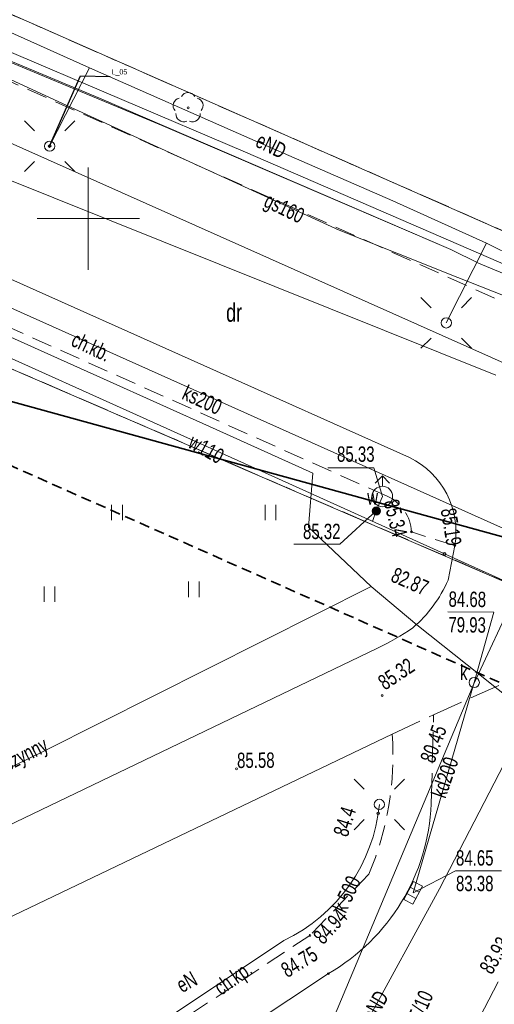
# Model space of a CAD drawing. Header units: metres. Extents: x -1013 to 1493497, y -5789518 to 1032.
# Tile 63 of 73: x 45 to 68, y -24 to 24. Entities that reach past the tile are written whole.
import ezdxf
from ezdxf.xclip import XClip

# ---------------------------------------------------------------- set-up
doc = ezdxf.new("R2010")
doc.units = ezdxf.units.M
doc.header["$MEASUREMENT"] = 0
doc.header["$XCLIPFRAME"] = 0
for name, pattern in [('2_KTCR02', [1.5, 1, -0.5]), ('2_KTJZ01', [2, 1.5, -0.5]), ('GUK', [2, 1.5, -0.5]), ('GUZ', [1, 0.5, -0.5]), ('Przerywana długa', [0.78, 0.5, -0.28])]:
    doc.linetypes.add(name, pattern=pattern)
doc.layers.add('700-L Mapa 1_100 dwg', color=7, linetype='Continuous')
doc.layers.add('711-L Wymiary opisy', color=7, linetype='Continuous')
for name, color, linetype, lineweight in [('703-L Płaszczyzny podejścia 2D3', 152, 'Continuous', 30), ('703-L Płaszczyzny podejścia 2D38', 171, 'Continuous', 35), ('708-L Opisy_ numeracja obiektów85', 1, 'Continuous', 25), ('711-L Wymiary opisy1', 7, 'Continuous', 13), ('722-L Obiekty_Latarnie_ słupy_ anteny1', 7, 'Continuous', 13), ('ex_02_DXF_MZ_500_4_Dzialki7', 9, 'Continuous', 18), ('ex_02_DXF_MZ_500_4_K1_BDOT_T_117', 9, 'Continuous', 18), ('ex_02_DXF_MZ_500_4_Kontury3', 9, 'Continuous', 18), ('ex_02_DXF_MZ_500_4_KTCR_E_T_17', 9, 'Continuous', 18), ('ex_02_DXF_MZ_500_4_KTCR_L_17', 9, 'Continuous', 18), ('ex_02_DXF_MZ_500_4_KTJZ_L_07', 9, 'Continuous', 18), ('ex_02_DXF_MZ_500_4_KTKR_D_L_07', 9, 'Continuous', 18), ('ex_02_DXF_MZ_500_4_KTKR_L_07', 9, 'Continuous', 18), ('ex_02_DXF_MZ_500_4_Numery_uzytkow3', 9, 'Continuous', 18), ('ex_02_DXF_MZ_500_4_OBOP_T_13', 9, 'Continuous', 18), ('ex_02_DXF_MZ_500_4_Podzial_sekcyjny_krzyze7', 9, 'Continuous', 18), ('ex_02_DXF_MZ_500_4_RTPW_T_17', 9, 'Continuous', 18), ('ex_02_DXF_MZ_500_4_SUOW_L_05', 9, 'Continuous', 18), ('ex_02_DXF_MZ_500_4_SUPE_D_L_31', 9, 'Continuous', 18), ('ex_02_DXF_MZ_500_4_SUPE_E_T_31', 9, 'Continuous', 18), ('ex_02_DXF_MZ_500_4_SUPE_L_31', 9, 'Continuous', 18), ('ex_02_DXF_MZ_500_4_SUPG_E_T_27', 9, 'Continuous', 18), ('ex_02_DXF_MZ_500_4_SUPG_L_252', 9, 'Continuous', 18), ('ex_02_DXF_MZ_500_4_SUPK_D_L_434', 9, 'Continuous', 18), ('ex_02_DXF_MZ_500_4_SUPK_E_T_034', 9, 'Continuous', 18), ('ex_02_DXF_MZ_500_4_SUPK_E_T_434', 9, 'Continuous', 18), ('ex_02_DXF_MZ_500_4_SUPK_L_034', 9, 'Continuous', 18), ('ex_02_DXF_MZ_500_4_SUPK_L_434', 9, 'Continuous', 18), ('ex_02_DXF_MZ_500_4_SUPP_E_T_352', 9, 'Continuous', 18), ('ex_02_DXF_MZ_500_4_SUPT_D_L_030', 9, 'Continuous', 18), ('ex_02_DXF_MZ_500_4_SUPW_E_T_05', 9, 'Continuous', 18), ('ex_02_DXF_MZ_500_4_SUPW_L_05', 9, 'Continuous', 18), ('ex_02_DXF_MZ_500_4_SUSM_D_T_07', 9, 'Continuous', 18), ('ex_02_DXF_MZ_500_4_SUSM_D_T_37', 9, 'Continuous', 18), ('ex_02_DXF_MZ_500_4_SUSM_T_07', 9, 'Continuous', 18), ('ex_02_DXF_MZ_500_4_SUSM_T_37', 9, 'Continuous', 18), ('ex_02_DXF_MZ_500_4_SUTE_T_01', 9, 'Continuous', 18), ('ex_02_DXF_MZ_500_4_SUTG_T_052', 9, 'Continuous', 18), ('ex_02_DXF_MZ_500_4_SUTK_T_034', 9, 'Continuous', 18), ('ex_02_DXF_MZ_500_4_SUTW_T_05', 9, 'Continuous', 18), ('ex_02_DXF_MZ_500_4_SUUK_E_T_934', 9, 'Continuous', 18), ('ex_02_DXF_MZ_500_4_SUUK_T_07', 9, 'Continuous', 18), ('ex_02_DXF_MZ_500_4_SUUK_T_234', 9, 'Continuous', 18), ('ex_02_DXF_MZ_500_4_SUUW_E_T_57', 9, 'Continuous', 18), ('ex_02_DXF_MZ_500_4_SUUW_T_07', 9, 'Continuous', 18), ('ex_02_DXF_MZ_500_4_SUUW_T_77', 9, 'Continuous', 18), ('ex_02_DXF_MZ_500_4_Uzytki3', 9, 'Continuous', 18)]:
    doc.layers.add(name, color=color, linetype=linetype, lineweight=lineweight)
doc.styles.add('STYL_AUTOMATYCZNY_2', font='arial.ttf')
doc.styles.add('STYL_AUTOMATYCZNY_3', font='ARIALN.TTF')
doc.styles.add('STYL_AUTOMATYCZNY_4', font='arial.ttf', dxfattribs={"width": 0.7})
doc.dimstyles.new('STYL_AUTOMATYCZNY__3', dxfattribs={"dimtxt": 0.25, "dimasz": 0.183575, "dimexe": 0.18, "dimexo": 0.04, "dimgap": 0, "dimtad": 1, "dimzin": 0, "dimdsep": 46, "dimtxsty": 'STYL_AUTOMATYCZNY_2', "dimblk": 'ARROWHEAD_8', "dimblk1": 'ARROWHEAD_8', "dimblk2": 'ARROWHEAD_8', "dimcen": 0.09, "dimclrd": 7, "dimclre": 7, "dimclrt": 7, "dimazin": 0, "dimtfac": 1, "dimtdec": 4, "dimtmove": 2, "dimatfit": 3, "dimfxl": 1, "dimtolj": 1, "dimtzin": 0, "dimarcsym": 0})
doc.dimstyles.new('STYL_AUTOMATYCZNY__4', dxfattribs={"dimtxt": 0.18, "dimasz": 0.0912, "dimexe": 0.18, "dimexo": 0.0625, "dimgap": 0, "dimtad": 0, "dimtih": 1, "dimtoh": 1, "dimdec": 4, "dimzin": 0, "dimdsep": 46, "dimcen": 0.09, "dimadec": 0, "dimazin": 0, "dimtfac": 1, "dimtdec": 4, "dimtmove": 0, "dimatfit": 3, "dimldrblk": 'ARROWHEAD_7', "dimfxl": 1, "dimtolj": 1, "dimtzin": 0, "dimarcsym": 0})

# ---------------------------------------------------------------- blocks, each defined once
blk = doc.blocks.new('*D63')
at = {"layer": '711-L Wymiary opisy1', "color": 7, "linetype": 'Continuous', "lineweight": 13}
for p, q in [((31.701, 9.209), (31.582, 9.143)), ((31.701, 9.209), (31.767, 9.09)), ((31.387, 8.33), (31.337, 8.457)), ((31.387, 8.33), (31.514, 8.38))]:
    blk.add_line(p, q, dxfattribs=at)
blk.add_arc((25.649, 10.872), 6.276, 336.1008, 344.6316, dxfattribs=at)
at = {"layer": '711-L Wymiary opisy1', "color": 7, "lineweight": 13, "insert": (31.654, 8.581), "char_height": 0.25, "attachment_point": 7, "rotation": 336.1008, "style": 'STYL_AUTOMATYCZNY_2'}
blk.add_mtext('\\A1;{\\pql;\\fArial|b0|i0|c238|p0;\\W1.000000;8,53°/15%}', dxfattribs=at)
blk = doc.blocks.new('ARROWHEAD_8')
at = {"color": 0, "linetype": 'Continuous', "lineweight": 0}
blk.add_line((0, 0), (-1, 0), dxfattribs=at)
at = {"color": 0, "linetype": 'Continuous', "lineweight": 0, "flags": 128}
blk.add_lwpolyline([(-0.525, 0.525), (0, 0), (-0.525, -0.525)], dxfattribs=at)
blk = doc.blocks.new('*D64')
at = {"layer": '711-L Wymiary opisy1', "color": 7, "linetype": 'Continuous', "lineweight": 13}
for p, q in [((18.152, -22.228), (18.025, -22.277)), ((18.152, -22.228), (18.201, -22.356)), ((17.692, -23.088), (17.661, -22.955)), ((17.692, -23.088), (17.825, -23.057))]:
    blk.add_line(p, q, dxfattribs=at)
blk.add_arc((12.159, -19.572), 6.556, 327.57, 336.1008, dxfattribs=at)
at = {"layer": '711-L Wymiary opisy1', "color": 7, "lineweight": 13, "insert": (18.03, -22.8), "char_height": 0.25, "attachment_point": 7, "rotation": 336.1008, "style": 'STYL_AUTOMATYCZNY_2'}
blk.add_mtext('\\A1;{\\pql;\\fArial|b0|i0|c238|p0;\\W1.000000;8,53°/15%}', dxfattribs=at)
blk = doc.blocks.new('ARROWHEAD_7')
at = {"color": 0, "linetype": 'Continuous', "lineweight": 0}
for p, q in [((0, 0), (-1, 0)), ((-0.25, 0), (0.25, 0)), ((0, -0.25), (0, 0.25))]:
    blk.add_line(p, q, dxfattribs=at)
blk.add_circle((0, 0), 0.25, dxfattribs=at)
blk = doc.blocks.new('Rysunek_1_4', base_point=(-51.91, -72.413))
at = {"layer": 'ex_02_DXF_MZ_500_4_Dzialki7', "color": 9, "linetype": 'Continuous', "lineweight": 18}
for p, q in [((-42.33, 44.713), (161.19, -43.067)), ((118.532, -7.999), (16.017, 37.104))]:
    blk.add_line(p, q, dxfattribs=at)
at = {"layer": 'ex_02_DXF_MZ_500_4_K1_BDOT_T_117', "color": 9, "linetype": 'Continuous', "lineweight": 18}
for p, q in [((49.232, -0.059), (49.232, 0.691)), ((49.757, -0.059), (49.757, 0.691)), ((56.732, -0.059), (56.732, 0.691)), ((57.257, -0.059), (57.257, 0.691)), ((45.928, -4.044), (45.928, -3.294)), ((46.453, -4.044), (46.453, -3.294)), ((52.982, -3.809), (52.982, -3.059)), ((53.507, -3.809), (53.507, -3.059))]:
    blk.add_line(p, q, dxfattribs=at)
at = {"layer": 'ex_02_DXF_MZ_500_4_Kontury3', "color": 9, "linetype": 'GUK', "lineweight": 18}
for p, q in [((-42.331, 44.714), (102.61, -17.792)), ((16.02, 37.103), (62.51, 16.653)), ((62.51, 16.653), (104.44, -1.797))]:
    blk.add_line(p, q, dxfattribs=at)
at = {"layer": 'ex_02_DXF_MZ_500_4_KTCR_L_17', "color": 9, "linetype": '2_KTCR02', "lineweight": 18}
for p, q in [((111.77, -8.787), (9.37, 36.973)), ((62.71, 1.113), (31.23, 15.163)), ((66.01, -1.297), (63.89, -0.627)), ((61.81, -17.347), (58.93, -20.337)), ((58.93, -20.337), (45.2, -29.387))]:
    blk.add_line(p, q, dxfattribs=at)
for centre, radius, start, end in [((61.87, -0.727), 2.023, 2.8376, 65.4496), ((48.098, -11.547), 14.889, 337.0713, 4.0041)]:
    blk.add_arc(centre, radius, start, end, dxfattribs=at)
at = {"layer": 'ex_02_DXF_MZ_500_4_KTJZ_L_07', "color": 9, "linetype": '2_KTJZ01', "lineweight": 18}
for p, q in [((64.97, -9.557), (72.89, -6.007)), ((62.95, -10.507), (64.97, -9.557)), ((64.86, -13.917), (64.97, -9.557))]:
    blk.add_line(p, q, dxfattribs=at)
at = {"layer": 'ex_02_DXF_MZ_500_4_KTKR_D_L_07', "color": 9, "linetype": 'Continuous', "lineweight": 18}
blk.add_line((65.683, -2.99), (66.01, -1.297), dxfattribs=at)
for centre, radius, start, end in [((59.641, -0.307), 6.611, 310.779, 336.0499), ((57.302, 4.351), 11.735, 294.6168, 304.5613)]:
    blk.add_arc(centre, radius, start, end, dxfattribs=at)
at = {"layer": 'ex_02_DXF_MZ_500_4_KTKR_L_07', "color": 9, "linetype": 'Continuous', "lineweight": 18}
for p, q in [((106.54, -9.377), (26.14, 26.463)), ((63.79, 3.003), (32.42, 17.033)), ((26.55, -23.457), (62.19, -6.317)), ((24.2, -29.027), (62.95, -10.507)), ((46.43, -31.037), (59.83, -22.207))]:
    blk.add_line(p, q, dxfattribs=at)
for centre, radius, start, end in [((62.05, -0.619), 4.018, 350.2782, 64.3345), ((54.784, -13.474), 10.086, 300.0216, 357.4835)]:
    blk.add_arc(centre, radius, start, end, dxfattribs=at)
at = {"layer": 'ex_02_DXF_MZ_500_4_OBOP_T_13', "color": 9, "linetype": 'Continuous', "lineweight": 18}
blk.add_circle((52.97, 20.083), 0.045, dxfattribs=at)
for centre, start, end in [((52.97, 20.458), 30.1401, 149.8599), ((52.614, 20.199), 102.1445, 221.86), ((53.327, 20.199), 318.14, 77.8555), ((52.75, 19.78), 174.1482, 293.8542), ((53.191, 19.78), 246.1458, 5.8518)]:
    blk.add_arc(centre, 0.375, start, end, dxfattribs=at)
at = {"layer": 'ex_02_DXF_MZ_500_4_Podzial_sekcyjny_krzyze7', "color": 9, "linetype": 'Continuous', "lineweight": 18}
for p, q in [((48.09, 12.173), (48.09, 17.173)), ((45.59, 14.673), (50.59, 14.673))]:
    blk.add_line(p, q, dxfattribs=at)
at = {"layer": 'ex_02_DXF_MZ_500_4_RTPW_T_17', "color": 9, "linetype": 'Continuous', "lineweight": 18}
for centre in [(63.89, -0.627), (66.01, -1.297), (62.46, -8.627), (55.337, -12.204), (58.93, -20.337), (59.83, -22.207)]:
    blk.add_circle(centre, 0.045, dxfattribs=at)
at = {"layer": 'ex_02_DXF_MZ_500_4_SUOW_L_05', "color": 9, "linetype": 'Continuous', "lineweight": 18}
blk.add_line((65.503, -1.696), (74.621, -5.803), dxfattribs=at)
at = {"layer": 'ex_02_DXF_MZ_500_4_SUPE_D_L_31', "color": 9, "linetype": 'Continuous', "lineweight": 18}
for p, q in [((41.745, 24.914), (48.156, 22.039)), ((48.156, 22.039), (46.202, 18.215)), ((48.156, 22.039), (55.991, 18.583)), ((55.991, 18.583), (62.972, 15.552)), ((62.972, 15.552), (67.567, 13.484)), ((67.567, 13.484), (65.595, 9.58)), ((67.567, 13.484), (69.454, 12.538)), ((48.842, 6.852), (38.87, 11.312)), ((54.34, 4.381), (48.842, 6.852)), ((59.066, 2.244), (54.34, 4.381)), ((58.864, -0.398), (59.066, 2.244)), ((61.915, -3.297), (58.864, -0.398)), ((61.915, -3.297), (45.99, -11.3)), ((64.158, -5.171), (61.915, -3.297)), ((67.246, -7.62), (64.158, -5.171)), ((71.46, -10.98), (67.246, -7.62)), ((45.99, -11.3), (34.379, -16.962)), ((68.416, -11.952), (65.269, -18.065)), ((65.269, -18.065), (61.29, -25.333))]:
    blk.add_line(p, q, dxfattribs=at)
at = {"layer": 'ex_02_DXF_MZ_500_4_SUPE_L_31', "color": 9, "linetype": 'Continuous', "lineweight": 18}
blk.add_line((57.65, -20.587), (50.34, -25.457), dxfattribs=at)
blk.add_arc((54.129, -13.15), 8.229, 295.3339, 354.5088, dxfattribs=at)
at = {"layer": 'ex_02_DXF_MZ_500_4_SUPG_L_252', "color": 9, "linetype": 'Continuous', "lineweight": 18}
for p, q in [((47.04, 20.193), (28, 28.953)), ((60.35, 14.113), (47.04, 20.193)), ((66.16, 11.793), (60.35, 14.113)), ((70.84, 9.953), (66.16, 11.793)), ((64.54, -29.447), (68.13, -22.607))]:
    blk.add_line(p, q, dxfattribs=at)
at = {"layer": 'ex_02_DXF_MZ_500_4_SUPK_D_L_434', "color": 9, "linetype": 'Continuous', "lineweight": 18}
for p, q in [((25.81, 23.943), (68.023, 7.027)), ((66.947, -8.052), (72.997, 5.002)), ((59.473, -25.806), (66.947, -8.052))]:
    blk.add_line(p, q, dxfattribs=at)
at = {"layer": 'ex_02_DXF_MZ_500_4_SUPK_L_034', "color": 9, "linetype": 'Continuous', "lineweight": 18}
blk.add_line((63.97, -18.257), (66.96, -7.987), dxfattribs=at)
at = {"layer": 'ex_02_DXF_MZ_500_4_SUPK_L_434', "color": 9, "linetype": 'Continuous', "lineweight": 18}
blk.add_line((92.33, -11.167), (41.33, 11.643), dxfattribs=at)
at = {"layer": 'ex_02_DXF_MZ_500_4_SUPT_D_L_030', "color": 9, "linetype": 'Continuous', "lineweight": 18}
for p, q in [((48.646, 20.552), (40.191, 24.083)), ((41.371, 24.051), (55.775, 17.922)), ((40.773, 23.777), (51.736, 19.214)), ((65.819, 13.162), (48.646, 20.552)), ((51.736, 19.214), (65.819, 13.162)), ((55.775, 17.922), (67.161, 12.982)), ((67.164, 12.502), (65.819, 13.162)), ((65.819, 13.162), (67.164, 12.502)), ((67.161, 12.982), (83.26, 6.104)), ((79.22, 7.476), (67.164, 12.502)), ((67.164, 12.502), (71.628, 10.633))]:
    blk.add_line(p, q, dxfattribs=at)
at = {"layer": 'ex_02_DXF_MZ_500_4_SUPW_L_05', "color": 9, "linetype": 'Continuous', "lineweight": 18}
for p, q in [((17.18, 20.073), (56.56, 2.333)), ((56.56, 2.333), (76.171, -6.501)), ((62.47, 1.103), (62.17, 0.393)), ((62.17, 0.393), (61.994, -0.115))]:
    blk.add_line(p, q, dxfattribs=at)
at = {"layer": 'ex_02_DXF_MZ_500_4_SUSM_D_T_07', "color": 9, "linetype": 'Continuous', "lineweight": 18}
for p, q in [((45.46, 18.957), (44.965, 19.452)), ((46.945, 18.957), (47.44, 19.452)), ((45.46, 17.472), (44.965, 16.977)), ((46.945, 17.472), (47.44, 16.977)), ((64.852, 10.323), (64.357, 10.818)), ((66.337, 10.323), (66.832, 10.818)), ((64.852, 8.838), (64.357, 8.343)), ((66.337, 8.838), (66.832, 8.343))]:
    blk.add_line(p, q, dxfattribs=at)
at = {"layer": 'ex_02_DXF_MZ_500_4_SUSM_D_T_37', "color": 9, "linetype": 'Continuous', "lineweight": 18}
for centre in [(46.202, 18.215), (65.595, 9.58)]:
    blk.add_circle(centre, 0.25, dxfattribs=at)
at = {"layer": 'ex_02_DXF_MZ_500_4_SUSM_T_07', "color": 9, "linetype": 'Continuous', "lineweight": 18}
for p, q in [((61.578, -13.195), (61.083, -12.7)), ((63.063, -13.195), (63.558, -12.7)), ((61.578, -14.68), (61.083, -15.175)), ((63.063, -14.68), (63.558, -15.175))]:
    blk.add_line(p, q, dxfattribs=at)
at = {"layer": 'ex_02_DXF_MZ_500_4_SUSM_T_37', "color": 9, "linetype": 'Continuous', "lineweight": 18}
blk.add_circle((62.32, -13.937), 0.25, dxfattribs=at)
at = {"layer": 'ex_02_DXF_MZ_500_4_SUTE_T_01', "color": 9, "linetype": 'Continuous', "lineweight": 18}
blk.add_circle((62.266, -14.374), 0.0625, dxfattribs=at)
at = {"layer": 'ex_02_DXF_MZ_500_4_SUTK_T_034', "color": 9, "linetype": 'Continuous', "lineweight": 18}
for p, q in [((65.668, -4.533), (67.921, -4.557)), ((66.96, -7.987), (67.921, -4.557)), ((63.97, -18.257), (66.037, -17.177)), ((66.037, -17.177), (68.29, -17.177))]:
    blk.add_line(p, q, dxfattribs=at)
at = {"layer": 'ex_02_DXF_MZ_500_4_SUTW_T_05', "color": 9, "linetype": 'Continuous', "lineweight": 18}
for p, q in [((59.801, 2.506), (62.054, 2.506)), ((62.47, 1.103), (62.054, 2.506)), ((62.17, 0.393), (60.388, -1.229)), ((58.136, -1.229), (60.388, -1.229))]:
    blk.add_line(p, q, dxfattribs=at)
blk.add_circle((65.503, -1.696), 0.0625, dxfattribs=at)
at = {"layer": 'ex_02_DXF_MZ_500_4_SUUK_T_07', "color": 9, "linetype": 'Continuous', "lineweight": 18}
for p, q in [((63.512, -18.577), (63.989, -17.698)), ((63.989, -17.698), (64.429, -17.937)), ((63.834, -17.984), (64.273, -18.223)), ((64.429, -17.937), (63.951, -18.816)), ((63.951, -18.816), (63.512, -18.577)), ((63.667, -18.291), (64.106, -18.53))]:
    blk.add_line(p, q, dxfattribs=at)
at = {"layer": 'ex_02_DXF_MZ_500_4_SUUK_T_234', "color": 9, "linetype": 'Continuous', "lineweight": 18}
blk.add_circle((66.96, -7.987), 0.25, dxfattribs=at)
at = {"layer": 'ex_02_DXF_MZ_500_4_SUUW_T_07', "color": 9, "linetype": 'Continuous', "lineweight": 18}
for p, q in [((62.47, 2.103), (62.117, 1.749)), ((62.47, 2.103), (62.824, 1.749)), ((62.47, 1.603), (62.47, 2.103))]:
    blk.add_line(p, q, dxfattribs=at)
blk.add_circle((62.47, 1.103), 0.5, dxfattribs=at)
at = {"layer": 'ex_02_DXF_MZ_500_4_SUUW_T_77', "color": 9, "linetype": 'Continuous', "lineweight": 18}
for radius in [0.2, 0.175, 0.15, 0.125, 0.1, 0.075, 0.05, 0.025, 0.00715]:
    blk.add_circle((62.17, 0.393), radius, dxfattribs=at)
at = {"layer": 'ex_02_DXF_MZ_500_4_Uzytki3', "color": 9, "linetype": 'GUZ', "lineweight": 18}
for p, q in [((-42.331, 44.714), (102.61, -17.792)), ((16.017, 37.104), (62.515, 16.649)), ((62.515, 16.649), (104.438, -1.798))]:
    blk.add_line(p, q, dxfattribs=at)
at = {"layer": 'ex_02_DXF_MZ_500_4_KTCR_E_T_17', "color": 9, "linetype": 'Continuous', "lineweight": 18, "char_height": 0.75, "attachment_point": 4, "style": 'STYL_AUTOMATYCZNY_4'}
for s, insert, rotation in [('\\A1;{\\pql;\\fArial|b0|i0|c238|p0;\\W0.700000;ch.kb.}', (47.348, 8.826), 335.034), ('\\A1;{\\pql;\\fArial|b0|i0|c238|p0;\\W0.700000;ch.kp.}', (54.433, -23.077), 35.0737)]:
    blk.add_mtext(s, dxfattribs=dict(at, insert=insert, rotation=rotation))
at = {"layer": 'ex_02_DXF_MZ_500_4_Numery_uzytkow3', "color": 9, "linetype": 'Continuous', "lineweight": 18, "insert": (54.828, 10.537), "char_height": 0.9, "attachment_point": 1, "style": 'STYL_AUTOMATYCZNY_4'}
blk.add_mtext('\\A1;{\\pql;\\fArial|b0|i0|c238|p0;\\W0.700000;dr}', dxfattribs=at)
at = {"layer": 'ex_02_DXF_MZ_500_4_RTPW_T_17', "color": 9, "linetype": 'Continuous', "lineweight": 18, "char_height": 0.75, "style": 'STYL_AUTOMATYCZNY_4'}
for s, insert, attachment_point, rotation in [('\\A1;{\\pql;\\fArial|b0|i0|c238|p0;\\W0.700000;85.34}', (62.513, 0.836), 7, 284.3958), ('\\A1;{\\pql;\\fArial|b0|i0|c238|p0;\\W0.700000;85.19}', (65.306, 0.461), 7, 279.3295), ('\\A1;{\\pql;\\fArial|b0|i0|c238|p0;\\W0.700000;85.32}', (62.596, -8.395), 7, 33.6187), ('\\A1;{\\pql;\\fArial|b0|i0|c238|p0;\\W0.700000;85.58}', (55.367, -12.173), 7, 0.4031), ('\\A1;{\\pql;\\fArial|b0|i0|c238|p0;\\W0.700000;84.94}', (59.023, -20.318), 1, 47.4896), ('\\A1;{\\pql;\\fArial|b0|i0|c238|p0;\\W0.700000;84.75}', (57.426, -21.79), 1, 31.3287)]:
    blk.add_mtext(s, dxfattribs=dict(at, insert=insert, attachment_point=attachment_point, rotation=rotation))
at = {"layer": 'ex_02_DXF_MZ_500_4_SUPE_E_T_31', "color": 9, "linetype": 'Continuous', "lineweight": 18, "char_height": 0.75, "style": 'STYL_AUTOMATYCZNY_4'}
for s, insert, attachment_point, rotation in [('\\A1;{\\pql;\\fArial|b0|i0|c238|p0;\\W0.700000;eND}', (56.372, 18.558), 4, 333.8327), ('\\A1;{\\pql;\\fArial|b0|i0|c238|p0;\\W0.700000;eND nieczynny}', (41.686, -13.296), 4, 26.9733), ('\\A1;{\\pql;\\fArial|b0|i0|c238|p0;\\W0.700000;eN}', (52.681, -23.174), 7, 29.2488), ('\\A1;{\\pql;\\fArial|b0|i0|c238|p0;\\W0.700000;4eND}', (61.547, -24.765), 4, 59.8732)]:
    blk.add_mtext(s, dxfattribs=dict(at, insert=insert, attachment_point=attachment_point, rotation=rotation))
at = {"layer": 'ex_02_DXF_MZ_500_4_SUPG_E_T_27', "color": 9, "linetype": 'Continuous', "lineweight": 18, "insert": (56.518, 15.089), "char_height": 0.75, "attachment_point": 7, "rotation": 334.1336, "style": 'STYL_AUTOMATYCZNY_4'}
blk.add_mtext('\\A1;{\\pql;\\fArial|b0|i0|c238|p0;\\W0.700000;gs160}', dxfattribs=at)
at = {"layer": 'ex_02_DXF_MZ_500_4_SUPK_E_T_034', "color": 9, "linetype": 'Continuous', "lineweight": 18, "insert": (64.841, -13.438), "char_height": 0.75, "attachment_point": 1, "rotation": 70.7693, "style": 'STYL_AUTOMATYCZNY_4'}
blk.add_mtext('\\A1;{\\pql;\\fArial|b0|i0|c238|p0;\\W0.700000;kd200}', dxfattribs=at)
at = {"layer": 'ex_02_DXF_MZ_500_4_SUPK_E_T_434', "color": 9, "linetype": 'Continuous', "lineweight": 18, "char_height": 0.75, "style": 'STYL_AUTOMATYCZNY_4'}
for s, insert, attachment_point, rotation in [('\\A1;{\\pql;\\fArial|b0|i0|c238|p0;\\W0.700000;ks200}', (52.613, 5.874), 7, 335.556), ('\\A1;{\\pql;\\fArial|b0|i0|c238|p0;\\W0.700000;k 500}', (60.341, -19.137), 4, 64.6931)]:
    blk.add_mtext(s, dxfattribs=dict(at, insert=insert, attachment_point=attachment_point, rotation=rotation))
at = {"layer": 'ex_02_DXF_MZ_500_4_SUPP_E_T_352', "color": 9, "linetype": 'Continuous', "lineweight": 18, "insert": (63.413, -25.861), "char_height": 0.75, "attachment_point": 4, "rotation": 65.8978, "style": 'STYL_AUTOMATYCZNY_4'}
blk.add_mtext('\\A1;{\\pql;\\fArial|b0|i0|c238|p0;\\W0.700000;G 545/10}', dxfattribs=at)
at = {"layer": 'ex_02_DXF_MZ_500_4_SUPW_E_T_05', "color": 9, "linetype": 'Continuous', "lineweight": 18, "insert": (52.91, 3.522), "char_height": 0.75, "attachment_point": 7, "rotation": 330.4612, "style": 'STYL_AUTOMATYCZNY_4'}
blk.add_mtext('\\A1;{\\pql;\\fArial|b0|i0|c238|p0;\\W0.700000;w110}', dxfattribs=at)
at = {"layer": 'ex_02_DXF_MZ_500_4_SUTE_T_01', "color": 9, "linetype": 'Continuous', "lineweight": 18, "insert": (60.775, -15.574), "char_height": 0.75, "attachment_point": 7, "rotation": 72.4744, "style": 'STYL_AUTOMATYCZNY_4'}
blk.add_mtext('\\A1;{\\pql;\\fArial|b0|i0|c238|p0;\\W0.700000;84.4}', dxfattribs=at)
at = {"layer": 'ex_02_DXF_MZ_500_4_SUTG_T_052', "color": 9, "linetype": 'Continuous', "lineweight": 18, "insert": (67.828, -22.297), "char_height": 0.75, "attachment_point": 7, "rotation": 59.4, "style": 'STYL_AUTOMATYCZNY_4'}
blk.add_mtext('\\A1;{\\pql;\\fArial|b0|i0|c238|p0;\\W0.700000;83.93}', dxfattribs=at)
at = {"layer": 'ex_02_DXF_MZ_500_4_SUTK_T_034', "color": 9, "linetype": 'Continuous', "lineweight": 18, "char_height": 0.75, "style": 'STYL_AUTOMATYCZNY_4'}
for s, insert, attachment_point, rotation in [('\\A1;{\\pql;\\fArial|b0|i0|c238|p0;\\W0.700000;84.68}', (65.708, -3.534), 1, 359.403), ('\\A1;{\\pql;\\fArial|b0|i0|c238|p0;\\W0.700000;79.93}', (65.7, -4.784), 1, 359.403), ('\\A1;{\\pql;\\fArial|b0|i0|c238|p0;\\W0.700000;80.45}', (64.651, -11.845), 4, 69.8431)]:
    blk.add_mtext(s, dxfattribs=dict(at, insert=insert, attachment_point=attachment_point, rotation=rotation))
at = {"layer": 'ex_02_DXF_MZ_500_4_SUTK_T_034', "color": 9, "linetype": 'Continuous', "lineweight": 18, "char_height": 0.75, "attachment_point": 1, "style": 'STYL_AUTOMATYCZNY_4'}
for s, insert in [('\\A1;{\\pql;\\fArial|b0|i0|c238|p0;\\W0.700000;84.65}', (66.067, -16.177)), ('\\A1;{\\pql;\\fArial|b0|i0|c238|p0;\\W0.700000;83.38}', (66.067, -17.427))]:
    blk.add_mtext(s, dxfattribs=dict(at, insert=insert))
at = {"layer": 'ex_02_DXF_MZ_500_4_SUTW_T_05', "color": 9, "linetype": 'Continuous', "lineweight": 18, "char_height": 0.75, "style": 'STYL_AUTOMATYCZNY_4'}
for s, insert, attachment_point in [('\\A1;{\\pql;\\fArial|b0|i0|c238|p0;\\W0.700000;85.33}', (60.252, 2.786), 7), ('\\A1;{\\pql;\\fArial|b0|i0|c238|p0;\\W0.700000;85.32}', (58.587, -0.229), 1)]:
    blk.add_mtext(s, dxfattribs=dict(at, insert=insert, attachment_point=attachment_point))
at = {"layer": 'ex_02_DXF_MZ_500_4_SUTW_T_05', "color": 9, "linetype": 'Continuous', "lineweight": 18, "insert": (63.129, -2.332), "char_height": 0.75, "attachment_point": 1, "rotation": 336.3557, "style": 'STYL_AUTOMATYCZNY_4'}
blk.add_mtext('\\A1;{\\pql;\\fArial|b0|i0|c238|p0;\\W0.700000;82.87}', dxfattribs=at)
at = {"layer": 'ex_02_DXF_MZ_500_4_SUUK_E_T_934', "color": 9, "linetype": 'Continuous', "lineweight": 18, "insert": (66.267, -7.865), "char_height": 0.75, "attachment_point": 7, "style": 'STYL_AUTOMATYCZNY_4'}
blk.add_mtext('\\A1;{\\pql;\\fArial|b0|i0|c238|p0;\\W0.700000;k}', dxfattribs=at)
at = {"layer": 'ex_02_DXF_MZ_500_4_SUUW_E_T_57', "color": 9, "linetype": 'Continuous', "lineweight": 18, "insert": (61.728, 0.696), "char_height": 0.75, "attachment_point": 7, "style": 'STYL_AUTOMATYCZNY_4'}
blk.add_mtext('\\A1;{\\pql;\\fArial|b0|i0|c238|p0;\\W0.700000;w}', dxfattribs=at)

msp = doc.modelspace()

# ---------------------------------------------------------------- linework, layer by layer
at = {"layer": '703-L Płaszczyzny podejścia 2D3', "color": 152, "linetype": 'Continuous', "lineweight": 30}
msp.add_circle((8.2273, 10.355), 1021.6593, dxfattribs=at)
at = {"layer": '703-L Płaszczyzny podejścia 2D38', "color": 171, "linetype": 'Przerywana długa', "lineweight": 35}
msp.add_line((25.6493, 10.8724), (381.2963, -146.7226), dxfattribs=at)
at = {"layer": '703-L Płaszczyzny podejścia 2D38', "color": 171, "linetype": 'Continuous', "lineweight": 35}
msp.add_line((25.6493, 10.8724), (404.9356, -93.3756), dxfattribs=at)
at = {"layer": '722-L Obiekty_Latarnie_ słupy_ anteny1', "color": 7, "linetype": 'Continuous', "lineweight": 13, "flags": 128}
msp.add_lwpolyline([(46.2023, 18.1439), (46.273, 18.2146), (46.2023, 18.2853), (46.1316, 18.2146)], close=True, dxfattribs=at)

# ---------------------------------------------------------------- block references
at = {"layer": '700-L Mapa 1_100 dwg', "color": 52, "linetype": 'Continuous', "lineweight": 25}
ref = msp.add_blockref('Rysunek_1_4', (-51.9097, -72.4133), dxfattribs=at)
XClip(ref).set_block_clipping_path([(-454.4097296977, -337.82710067), (350.5902703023, 193.0005136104)])

# ---------------------------------------------------------------- texts
at = {"layer": '708-L Opisy_ numeracja obiektów85', "color": 1, "linetype": 'Continuous', "lineweight": 25, "insert": (49.2331, 21.6472), "char_height": 0.25, "attachment_point": 7, "style": 'STYL_AUTOMATYCZNY_3'}
msp.add_mtext('\\A1;{\\pql;\\fArial Narrow|b0|i0|c238|p0;\\W1.000000;L_05}', dxfattribs=at)

# ---------------------------------------------------------------- dimensions: what is measured, and where the dimension line sits
at = {"layer": '711-L Wymiary opisy', "color": 7, "linetype": 'Continuous', "lineweight": 13}
for base, center, p1, p2, picture, middle in [((31.5604, 8.7637), (25.6493, 10.8724), (84.1511, -5.2069), (381.2963, -146.7226), '*D63', (32.4306, 8.3736)), ((17.9382, -22.6668), (12.1585, -19.5724), (367.8056, -177.1675), (63.368, -52.1085), '*D64', (18.8064, -23.007))]:
    dim = msp.add_angular_dim_3p(base=base, center=center, p1=p1, p2=p2, text='8,53°/15%', dimstyle='STYL_AUTOMATYCZNY__3', dxfattribs=at)
    dim.commit()
    dim.dimension.update_dxf_attribs({"geometry": picture, "text_midpoint": middle, "dimtype": 165, "text_rotation": 336.10081})

# ---------------------------------------------------------------- leaders
at = {"layer": '708-L Opisy_ numeracja obiektów85', "color": 1, "linetype": 'Continuous', "lineweight": 25, "annotation_type": 0, "has_hookline": 1, "hookline_direction": 0, "text_width": 0.6051}
msp.add_leader([(46.2023, 18.2146), (47.7104, 21.6472), (49.1611, 21.6104)], dimstyle='STYL_AUTOMATYCZNY__4', dxfattribs=at)

doc.saveas('drawing.dxf')
